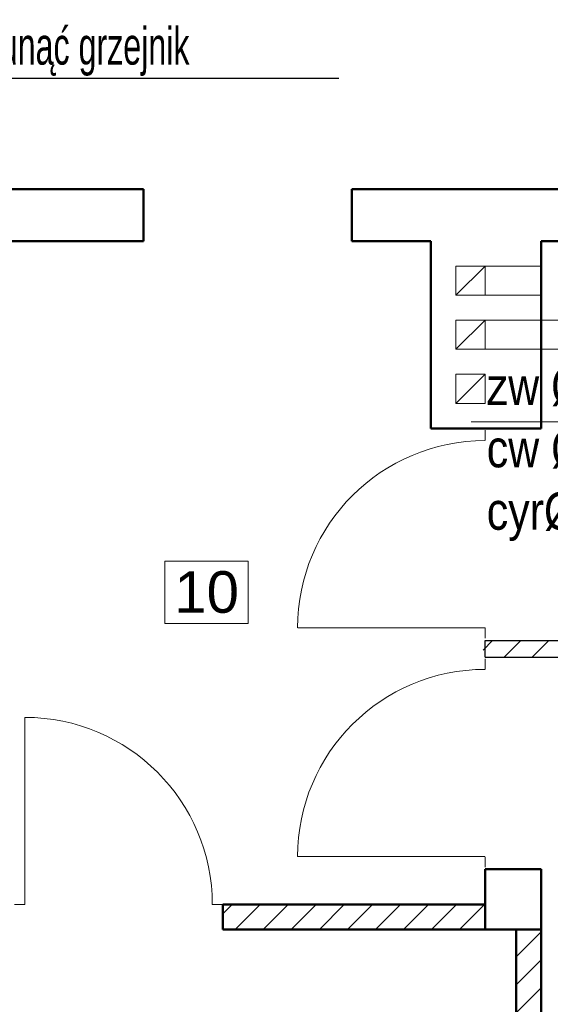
# Model space of a CAD drawing. Header units: millimetres. Extents: x 168402 to 202341, y 205146 to 229271.
# Tile 25 of 56: x 174170 to 174425, y 216075 to 216549. Entities that reach past the tile are written whole.
import ezdxf
from ezdxf.lldxf.tags import DXFTag

# ---------------------------------------------------------------- set-up
doc = ezdxf.new("R2010")
doc.units = ezdxf.units.MM
doc.layers.get('0').update_dxf_attribs({"lineweight": 0})
for name, color, linetype, lineweight in [('_IS_ks_opis', 154, 'Continuous', 13), ('kreskowanie', 9, 'Continuous', 5), ('linia - gruba - projektowana', 170, 'Continuous', 50), ('linia - rzut - gruba - istn.', 250, 'Continuous', 50), ('LINIA CIENKA', 7, 'Continuous', 13), ('LINIA GRUBA', 7, 'Continuous', 30), ('OPISY', 251, 'Continuous', 9)]:
    doc.layers.add(name, color=color, linetype=linetype, lineweight=lineweight)
doc.styles.add('NewStyle1', font='arial.ttf')
doc.styles.add('simplex', font='arial.ttf')
doc.styles.get("Standard").update_dxf_attribs({"font": 'ARIALN.TTF', "width": 0.75})
tags = doc.linetypes.add('DASH', pattern=[15, 10, -5]).pattern_tags.tags
tags[6:7] = [DXFTag(74, 4), DXFTag(75, 0), DXFTag(340, '0'), DXFTag(46, 0.0), DXFTag(50, 0.0), DXFTag(44, 0.0), DXFTag(45, 0.0)]
tags[4:5] = [DXFTag(74, 4), DXFTag(75, 0), DXFTag(340, '0'), DXFTag(46, 0.0), DXFTag(50, 0.0), DXFTag(44, 0.0), DXFTag(45, 0.0)]
pattern_1 = [(45, (-194528.292, -220675.846), (-6.7351921, 6.7351921), [])]

# ---------------------------------------------------------------- blocks, each defined once
blk = doc.blocks.new('G$C2A3AD980')
at = {"layer": 'kreskowanie'}
h = blk.add_hatch(dxfattribs=at)
h.set_pattern_fill('ANSI31', color=252, scale=3)
h.set_pattern_definition([(45, (-194529.262, -220674.9365), (-6.7351921, 6.7351921), [])])
h.paths.add_polyline_path([(1262.03, 908), (1289.03, 908), (1289.03, 916), (1262.03, 916)])
h.paths.add_polyline_path([(1521, 908), (1521, 916), (1289.03, 916), (1289.03, 908)])
h.paths.add_polyline_path([(1403, 926), (1403, 916), (1411, 916), (1411, 926)])
h.paths.add_polyline_path([(1403, 1016), (1411, 1016), (1411, 1108.91), (1403, 1108.91)])
h = blk.add_hatch(dxfattribs=at)
h.set_pattern_fill('ANSI31', color=252, scale=3)
h.set_pattern_definition(pattern_1)
h.paths.add_polyline_path([(1277.98, 580), (1289.98, 580), (1289.98, 630), (1277.98, 630)])
h.paths.add_polyline_path([(1277.98, 553), (1289.98, 553), (1289.98, 580), (1277.98, 580)])
h.paths.add_polyline_path([(1137, 789), (1137, 777), (1262.97, 777), (1262.97, 779), (1262.98, 789)])
h = blk.add_hatch(dxfattribs=at)
h.set_pattern_fill('ANSI31', color=252, scale=3)
h.set_pattern_definition(pattern_1)
h.paths.add_polyline_path([(1278, 630), (1290, 630), (1290, 777), (1278, 777)])
at = {"layer": 'linia - gruba - projektowana', "color": 252}
for p, q in [((1099, 1133), (1007, 1133)), ((1099, 1133), (1099, 1108)), ((1265, 1133), (1199, 1133)), ((1199, 1133), (1199, 1108)), ((1265, 1133), (1590, 1133)), ((1099, 1108), (1007, 1108)), ((1237, 1108), (1199, 1108)), ((1237, 1018), (1237, 1108)), ((1290, 1018), (1290, 1108)), ((1290, 1108), (1590, 1108)), ((1263, 1018), (1237, 1018)), ((1290, 1018), (1263, 1018)), ((1263, 777), (1263, 806)), ((1263, 806), (1290, 806)), ((1290, 777), (1290, 806)), ((1263, 777), (1290, 777))]:
    blk.add_line(p, q, dxfattribs=at)
at = {"layer": 'linia - rzut - gruba - istn.', "color": 252, "ltscale": 1.2}
for p, q in [((1137, 777), (1137, 789)), ((1263, 789), (1137, 789)), ((1263, 777), (1137, 777)), ((1278, 553), (1278, 777)), ((1290, 553), (1290, 777))]:
    blk.add_line(p, q, dxfattribs=at)
at = {"layer": 'LINIA CIENKA', "color": 252}
for p, q in [((1263, 1096), (1249, 1082)), ((1290, 1096), (1263, 1096)), ((1290, 1082), (1263, 1082)), ((1263, 1070), (1249, 1056)), ((1290, 1070), (1263, 1070)), ((1290, 1056), (1263, 1056)), ((1263, 1044), (1249, 1030)), ((1263, 1012.09), (1263, 1017.09)), ((1263, 922), (1173, 922)), ((1263, 922.09), (1263, 917.09)), ((1263, 902.09), (1263, 907.09)), ((1042, 789), (1042, 879)), ((1262.97, 812.09), (1172.97, 812.09)), ((1263, 812), (1263, 807)), ((1037, 789), (1042, 789)), ((1137, 789), (1132, 789))]:
    blk.add_line(p, q, dxfattribs=at)
at = {"layer": 'LINIA CIENKA', "color": 252, "linetype": 'DASH'}
for p, q in [((1533, 1070), (1263, 1070)), ((1533, 1056), (1263, 1056))]:
    blk.add_line(p, q, dxfattribs=at)
at = {"layer": 'LINIA CIENKA', "color": 252}
for points in [[(1249, 1096), (1263, 1096), (1263, 1082), (1249, 1082)], [(1249, 1070), (1263, 1070), (1263, 1056), (1249, 1056)], [(1249, 1044), (1263, 1044), (1263, 1030), (1249, 1030)]]:
    blk.add_lwpolyline(points, close=True, dxfattribs=at)
for centre, start, end in [((1262.97, 922.09), 90, 180), ((1262.97, 812.09), 90, 180), ((1042, 789), 0, 90)]:
    blk.add_arc(centre, 90, start, end, dxfattribs=at)
at = {"layer": 'LINIA GRUBA', "color": 252}
for p, q in [((1263, 916), (1521, 916)), ((1263, 908), (1263, 916)), ((1263, 908), (1521, 908))]:
    blk.add_line(p, q, dxfattribs=at)
at = {"layer": 'OPISY', "color": 252}
blk.add_lwpolyline([(1109.27, 954.18), (1109.27, 924.18), (1149.27, 924.18), (1149.27, 954.18)], close=True, dxfattribs=at)
at = {"layer": 'OPISY', "color": 252, "insert": (1129.27, 939.18), "char_height": 20, "width": 40, "attachment_point": 5, "style": 'simplex'}
blk.add_mtext('10', dxfattribs=at)

msp = doc.modelspace()

# ---------------------------------------------------------------- block references
at = {"ltscale": 4}
msp.add_blockref('G$C2A3AD980', (173130.7, 215334.17), dxfattribs=at)

# ---------------------------------------------------------------- next in the draw order: linework, layer by layer
at = {"color": 1, "lineweight": -3, "ltscale": 4}
msp.add_lwpolyline([(174323.5, 216520.37), (174118.53, 216520.37), (174095.43, 216484.13)], dxfattribs=at)
at = {"layer": '_IS_ks_opis', "color": 0}
msp.add_line((174386.98, 216355.28), (174519.96, 216355.28), dxfattribs=at)

# ---------------------------------------------------------------- next in the draw order: texts
at = {"color": 1, "lineweight": -3, "ltscale": 4, "insert": (174121.1, 216545.07), "char_height": 18, "width": 179.6676, "attachment_point": 1}
msp.add_mtext('Przesunąć grzejnik', dxfattribs=at)
at = {"layer": '_IS_ks_opis', "color": 0, "insert": (174394.5, 216339.72), "char_height": 18, "width": 117.087, "attachment_point": 4, "style": 'NewStyle1'}
msp.add_mtext('{\\fArial Narrow|b0|i0|c238|p34;zw \\fArial Narrow|b0|i0|c0|p34;%%C\\fArial Narrow|b0|i0|c238|p34;16x2,0\\Pcw \\fArial Narrow|b0|i0|c0|p34;%%C\\fArial Narrow|b0|i0|c238|p34;16x2,0\\Pcyr\\fArial Narrow|b0|i0|c0|p34;%%C\\fArial Narrow|b0|i0|c238|p34;16x2,0}', dxfattribs=at)

doc.saveas('drawing.dxf')
